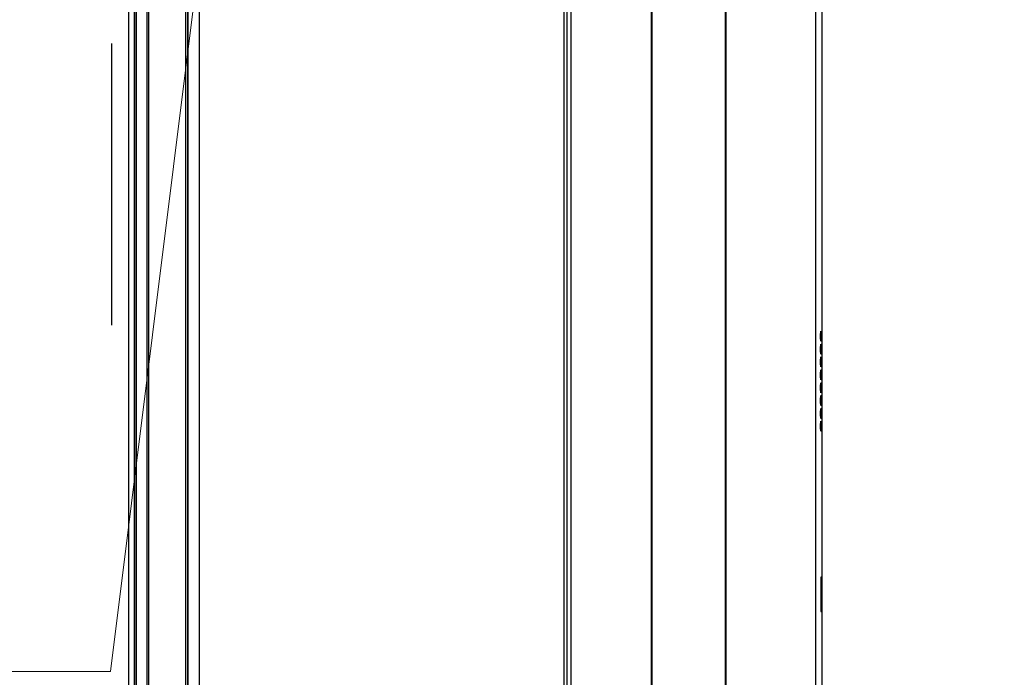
# Model space of a CAD drawing. Header units: millimetres. Extents: x 24385 to 79107, y -56478 to -23676.
# Tile 199 of 256: x 27715 to 27757, y -25797 to -25769. Entities that reach past the tile are written whole.
import ezdxf

# ---------------------------------------------------------------- set-up
doc = ezdxf.new("R2010")
doc.units = ezdxf.units.MM
doc.header["$LTSCALE"] = 2
doc.linetypes.add('ACAD_ISO03W100', pattern=[30, 12, -18])
for name, color, linetype, lineweight in [('0_OPIS', 7, 'Continuous', 13), ('3DPLAN_A_TABELKA POMIESZCZEŃ', 7, 'Continuous', 0), ('Opisy', 7, 'Continuous', 13)]:
    doc.layers.add(name, color=color, linetype=linetype, lineweight=lineweight)
doc.layers.add('1', color=7, linetype='Continuous', true_color=0xffffff)
for name, color, linetype in [('3DPLAN_A_KRESKOWANIE 1', 253, 'Continuous'), ('3DPLAN_A_OPIS', 8, 'Continuous'), ('IS_KLIM_urządzenia', 3, 'Continuous')]:
    doc.layers.add(name, color=color, linetype=linetype)
for name, color, linetype, lineweight, true_color in [('cw', 7, 'Continuous', 40, 0xf79809), ('kanalizacja', 7, 'Continuous', 30, 0xbf3000), ('wodociag', 7, 'Continuous', 40, 0x0e97f1)]:
    doc.layers.add(name, color=color, linetype=linetype, lineweight=lineweight, true_color=true_color)
doc.styles.add('ARIAL', font='arial.ttf')

# ---------------------------------------------------------------- blocks, each defined once
blk = doc.blocks.new('scienna')
at = {"layer": '1', "color": 3, "linetype": 'Continuous'}
for p, q in [((37513.664, 3090.376), (37543.671, 3090.376)), ((37543.459, 3090.365), (37543.672, 3090.365)), ((37544.428, 3090.386), (37543.672, 3090.386)), ((37544.427, 3090.376), (37564.952, 3090.376)), ((37544.428, 3090.365), (37544.728, 3090.365)), ((37481.657, 3090.094), (37575.678, 3090.094)), ((37532.92, 3090.33), (37532.92, 3090.32)), ((37533.28, 3090.32), (37533.281, 3090.33)), ((37533.468, 3090.33), (37533.468, 3090.32)), ((37533.828, 3090.32), (37533.829, 3090.33)), ((37534.016, 3090.33), (37534.016, 3090.32)), ((37534.376, 3090.32), (37534.376, 3090.33)), ((37534.564, 3090.33), (37534.564, 3090.32)), ((37534.924, 3090.32), (37534.924, 3090.33)), ((37535.111, 3090.33), (37535.112, 3090.32)), ((37535.472, 3090.32), (37535.472, 3090.33)), ((37535.659, 3090.33), (37535.66, 3090.32)), ((37536.02, 3090.32), (37536.02, 3090.33)), ((37536.207, 3090.33), (37536.207, 3090.32)), ((37536.568, 3090.32), (37536.568, 3090.33)), ((37536.755, 3090.33), (37536.755, 3090.32)), ((37537.116, 3090.32), (37537.116, 3090.33)), ((37543.339, 3090.348), (37543.338, 3090.348)), ((37544.725, 3090.347), (37543.462, 3090.347)), ((37544.725, 3090.346), (37543.462, 3090.346)), ((37482.107, 3079.5), (37575.167, 3079.5)), ((37573.704, 3079.693), (37483.582, 3079.693)), ((37488.791, 3079.382), (37568.484, 3079.382)), ((37488.791, 3063.846), (37568.484, 3063.846)), ((37481.951, 3063.362), (37575.324, 3063.362)), ((37567.097, 3063.357), (37490.238, 3063.357)), ((37490.257, 3063.262), (37567.078, 3063.262)), ((37490.104, 3061.685), (37567.23, 3061.685)), ((37490.262, 3061.607), (37567.078, 3061.607)), ((37567.666, 3061.092), (37489.669, 3061.092)), ((37567.64, 3061.095), (37489.695, 3061.095)), ((37490.098, 3061.151), (37567.236, 3061.151)), ((37575.963, 3060.847), (37481.371, 3060.847))]:
    blk.add_line(p, q, dxfattribs=at)
at = {"layer": '1', "color": 3, "linetype": 'Continuous', "extrusion": (0, 0, -1)}
for centre, start_param, end_param in [((37543.463, 3090.349), 1.581407, 3.141096), ((37544.724, 3090.349), 0.000497, 1.560185)]:
    blk.add_ellipse(centre, major_axis=(0.131, 0), ratio=0.025826, start_param=start_param, end_param=end_param, dxfattribs=at)
at = {"layer": '1', "color": 3, "linetype": 'Continuous'}
blk.add_ellipse((37544.855, 3090.32), major_axis=(0.0299, -0.0006), ratio=0.999657, start_param=1.590287, end_param=1.873037, dxfattribs=at)
for points, knots in [([(37532.876, 3090.356), (37532.876, 3090.356), (37532.877, 3090.357), (37532.88, 3090.357), (37532.888, 3090.358), (37532.91, 3090.359), (37532.925, 3090.36), (37532.961, 3090.361), (37532.982, 3090.361), (37533.028, 3090.362), (37533.053, 3090.362), (37533.102, 3090.362), (37533.127, 3090.362), (37533.172, 3090.362), (37533.191, 3090.361), (37533.231, 3090.361), (37533.252, 3090.36), (37533.285, 3090.359), (37533.299, 3090.359), (37533.317, 3090.358), (37533.323, 3090.357), (37533.324, 3090.356)], [0, 0, 0, 0, 0.015705, 0.015705, 0.127887, 0.127887, 0.240535, 0.240535, 0.354441, 0.354441, 0.465732, 0.465732, 0.577155, 0.577155, 0.668792, 0.668792, 0.782329, 0.782329, 0.895249, 0.895249, 1, 1, 1, 1]), ([(37532.876, 3090.356), (37532.877, 3090.356), (37532.877, 3090.356), (37532.883, 3090.356), (37532.889, 3090.355), (37532.899, 3090.351), (37532.904, 3090.348), (37532.913, 3090.341), (37532.916, 3090.336), (37532.922, 3090.327), (37532.924, 3090.321), (37532.925, 3090.315), (37532.925, 3090.314), (37532.925, 3090.314), (37532.925, 3090.314), (37532.925, 3090.314)], [0, 0, 0, 0, 0.022741, 0.022741, 0.258924, 0.258924, 0.495112, 0.495112, 0.731233, 0.731233, 0.967168, 0.967168, 0.999221, 0.999221, 1, 1, 1, 1]), ([(37533.275, 3090.314), (37533.275, 3090.314), (37533.275, 3090.314), (37533.276, 3090.319), (37533.278, 3090.325), (37533.283, 3090.334), (37533.286, 3090.339), (37533.294, 3090.347), (37533.299, 3090.35), (37533.309, 3090.354), (37533.315, 3090.356), (37533.321, 3090.356), (37533.322, 3090.356), (37533.323, 3090.356), (37533.324, 3090.356), (37533.324, 3090.356)], [0, 0, 0, 0, 0.000779, 0.000779, 0.236546, 0.236546, 0.472304, 0.472304, 0.708197, 0.708197, 0.944286, 0.944286, 0.977259, 0.977259, 1, 1, 1, 1]), ([(37533.424, 3090.356), (37533.424, 3090.356), (37533.425, 3090.357), (37533.428, 3090.357), (37533.436, 3090.358), (37533.458, 3090.359), (37533.473, 3090.36), (37533.509, 3090.361), (37533.53, 3090.361), (37533.576, 3090.362), (37533.6, 3090.362), (37533.65, 3090.362), (37533.675, 3090.362), (37533.719, 3090.362), (37533.739, 3090.361), (37533.779, 3090.361), (37533.8, 3090.36), (37533.833, 3090.359), (37533.847, 3090.359), (37533.865, 3090.358), (37533.871, 3090.357), (37533.872, 3090.356)], [0, 0, 0, 0, 0.015705, 0.015705, 0.127887, 0.127887, 0.240535, 0.240535, 0.354441, 0.354441, 0.465732, 0.465732, 0.577155, 0.577155, 0.668792, 0.668792, 0.782329, 0.782329, 0.895249, 0.895249, 1, 1, 1, 1]), ([(37533.424, 3090.356), (37533.425, 3090.356), (37533.425, 3090.356), (37533.431, 3090.356), (37533.437, 3090.355), (37533.447, 3090.351), (37533.452, 3090.348), (37533.461, 3090.341), (37533.464, 3090.336), (37533.47, 3090.327), (37533.472, 3090.321), (37533.473, 3090.315), (37533.473, 3090.314), (37533.473, 3090.314), (37533.473, 3090.314), (37533.473, 3090.314)], [0, 0, 0, 0, 0.022741, 0.022741, 0.258924, 0.258924, 0.495112, 0.495112, 0.731233, 0.731233, 0.967168, 0.967168, 0.999221, 0.999221, 1, 1, 1, 1]), ([(37533.823, 3090.314), (37533.823, 3090.314), (37533.823, 3090.314), (37533.824, 3090.319), (37533.826, 3090.325), (37533.831, 3090.334), (37533.834, 3090.339), (37533.842, 3090.347), (37533.847, 3090.35), (37533.857, 3090.354), (37533.863, 3090.356), (37533.869, 3090.356), (37533.87, 3090.356), (37533.871, 3090.356), (37533.872, 3090.356), (37533.872, 3090.356)], [0, 0, 0, 0, 0.000779, 0.000779, 0.236546, 0.236546, 0.472304, 0.472304, 0.708197, 0.708197, 0.944286, 0.944286, 0.977259, 0.977259, 1, 1, 1, 1]), ([(37533.972, 3090.356), (37533.972, 3090.356), (37533.973, 3090.357), (37533.976, 3090.357), (37533.983, 3090.358), (37534.006, 3090.359), (37534.021, 3090.36), (37534.057, 3090.361), (37534.078, 3090.361), (37534.124, 3090.362), (37534.148, 3090.362), (37534.198, 3090.362), (37534.223, 3090.362), (37534.267, 3090.362), (37534.287, 3090.361), (37534.327, 3090.361), (37534.347, 3090.36), (37534.381, 3090.359), (37534.394, 3090.359), (37534.413, 3090.358), (37534.418, 3090.357), (37534.42, 3090.356)], [0, 0, 0, 0, 0.015705, 0.015705, 0.127887, 0.127887, 0.240535, 0.240535, 0.354441, 0.354441, 0.465732, 0.465732, 0.577155, 0.577155, 0.668792, 0.668792, 0.782329, 0.782329, 0.895249, 0.895249, 1, 1, 1, 1]), ([(37533.972, 3090.356), (37533.972, 3090.356), (37533.973, 3090.356), (37533.979, 3090.356), (37533.985, 3090.355), (37533.995, 3090.351), (37534, 3090.348), (37534.009, 3090.341), (37534.012, 3090.336), (37534.018, 3090.327), (37534.02, 3090.321), (37534.021, 3090.315), (37534.021, 3090.314), (37534.021, 3090.314), (37534.021, 3090.314), (37534.021, 3090.314)], [0, 0, 0, 0, 0.022741, 0.022741, 0.258924, 0.258924, 0.495112, 0.495112, 0.731233, 0.731233, 0.967168, 0.967168, 0.999221, 0.999221, 1, 1, 1, 1]), ([(37534.371, 3090.314), (37534.371, 3090.314), (37534.371, 3090.314), (37534.372, 3090.319), (37534.373, 3090.325), (37534.379, 3090.334), (37534.382, 3090.339), (37534.39, 3090.347), (37534.395, 3090.35), (37534.405, 3090.354), (37534.411, 3090.356), (37534.417, 3090.356), (37534.418, 3090.356), (37534.419, 3090.356), (37534.42, 3090.356), (37534.42, 3090.356)], [0, 0, 0, 0, 0.000779, 0.000779, 0.236546, 0.236546, 0.472304, 0.472304, 0.708197, 0.708197, 0.944286, 0.944286, 0.977259, 0.977259, 1, 1, 1, 1]), ([(37534.52, 3090.356), (37534.52, 3090.356), (37534.52, 3090.357), (37534.524, 3090.357), (37534.531, 3090.358), (37534.553, 3090.359), (37534.568, 3090.36), (37534.605, 3090.361), (37534.626, 3090.361), (37534.672, 3090.362), (37534.696, 3090.362), (37534.746, 3090.362), (37534.771, 3090.362), (37534.815, 3090.362), (37534.835, 3090.361), (37534.875, 3090.361), (37534.895, 3090.36), (37534.929, 3090.359), (37534.942, 3090.359), (37534.961, 3090.358), (37534.966, 3090.357), (37534.968, 3090.356)], [0, 0, 0, 0, 0.015705, 0.015705, 0.127887, 0.127887, 0.240535, 0.240535, 0.354441, 0.354441, 0.465732, 0.465732, 0.577155, 0.577155, 0.668792, 0.668792, 0.782329, 0.782329, 0.895249, 0.895249, 1, 1, 1, 1]), ([(37534.52, 3090.356), (37534.52, 3090.356), (37534.521, 3090.356), (37534.527, 3090.356), (37534.533, 3090.355), (37534.543, 3090.351), (37534.548, 3090.348), (37534.556, 3090.341), (37534.56, 3090.336), (37534.566, 3090.327), (37534.568, 3090.321), (37534.569, 3090.315), (37534.569, 3090.314), (37534.569, 3090.314), (37534.569, 3090.314), (37534.569, 3090.314)], [0, 0, 0, 0, 0.022741, 0.022741, 0.258924, 0.258924, 0.495112, 0.495112, 0.731233, 0.731233, 0.967168, 0.967168, 0.999221, 0.999221, 1, 1, 1, 1]), ([(37534.919, 3090.314), (37534.919, 3090.314), (37534.919, 3090.314), (37534.92, 3090.319), (37534.921, 3090.325), (37534.926, 3090.334), (37534.93, 3090.339), (37534.938, 3090.347), (37534.943, 3090.35), (37534.953, 3090.354), (37534.959, 3090.356), (37534.965, 3090.356), (37534.966, 3090.356), (37534.967, 3090.356), (37534.968, 3090.356), (37534.968, 3090.356)], [0, 0, 0, 0, 0.000779, 0.000779, 0.236546, 0.236546, 0.472304, 0.472304, 0.708197, 0.708197, 0.944286, 0.944286, 0.977259, 0.977259, 1, 1, 1, 1]), ([(37535.068, 3090.356), (37535.068, 3090.356), (37535.068, 3090.357), (37535.072, 3090.357), (37535.079, 3090.358), (37535.101, 3090.359), (37535.116, 3090.36), (37535.152, 3090.361), (37535.174, 3090.361), (37535.22, 3090.362), (37535.244, 3090.362), (37535.293, 3090.362), (37535.319, 3090.362), (37535.363, 3090.362), (37535.383, 3090.361), (37535.423, 3090.361), (37535.443, 3090.36), (37535.477, 3090.359), (37535.49, 3090.359), (37535.509, 3090.358), (37535.514, 3090.357), (37535.516, 3090.356)], [0, 0, 0, 0, 0.015705, 0.015705, 0.127887, 0.127887, 0.240535, 0.240535, 0.354441, 0.354441, 0.465732, 0.465732, 0.577155, 0.577155, 0.668792, 0.668792, 0.782329, 0.782329, 0.895249, 0.895249, 1, 1, 1, 1]), ([(37535.068, 3090.356), (37535.068, 3090.356), (37535.069, 3090.356), (37535.075, 3090.356), (37535.081, 3090.355), (37535.091, 3090.351), (37535.096, 3090.348), (37535.104, 3090.341), (37535.108, 3090.336), (37535.114, 3090.327), (37535.116, 3090.321), (37535.117, 3090.315), (37535.117, 3090.314), (37535.117, 3090.314), (37535.117, 3090.314), (37535.117, 3090.314)], [0, 0, 0, 0, 0.022741, 0.022741, 0.258924, 0.258924, 0.495112, 0.495112, 0.731233, 0.731233, 0.967168, 0.967168, 0.999221, 0.999221, 1, 1, 1, 1]), ([(37535.467, 3090.314), (37535.467, 3090.314), (37535.467, 3090.314), (37535.467, 3090.319), (37535.469, 3090.325), (37535.474, 3090.334), (37535.478, 3090.339), (37535.486, 3090.347), (37535.491, 3090.35), (37535.501, 3090.354), (37535.506, 3090.356), (37535.513, 3090.356), (37535.514, 3090.356), (37535.515, 3090.356), (37535.515, 3090.356), (37535.516, 3090.356)], [0, 0, 0, 0, 0.000779, 0.000779, 0.236546, 0.236546, 0.472304, 0.472304, 0.708197, 0.708197, 0.944286, 0.944286, 0.977259, 0.977259, 1, 1, 1, 1]), ([(37535.616, 3090.356), (37535.616, 3090.356), (37535.616, 3090.357), (37535.62, 3090.357), (37535.627, 3090.358), (37535.649, 3090.359), (37535.664, 3090.36), (37535.7, 3090.361), (37535.722, 3090.361), (37535.767, 3090.362), (37535.792, 3090.362), (37535.841, 3090.362), (37535.867, 3090.362), (37535.911, 3090.362), (37535.931, 3090.361), (37535.971, 3090.361), (37535.991, 3090.36), (37536.025, 3090.359), (37536.038, 3090.359), (37536.056, 3090.358), (37536.062, 3090.357), (37536.064, 3090.356)], [0, 0, 0, 0, 0.015705, 0.015705, 0.127887, 0.127887, 0.240535, 0.240535, 0.354441, 0.354441, 0.465732, 0.465732, 0.577155, 0.577155, 0.668792, 0.668792, 0.782329, 0.782329, 0.895249, 0.895249, 1, 1, 1, 1]), ([(37535.616, 3090.356), (37535.616, 3090.356), (37535.617, 3090.356), (37535.623, 3090.356), (37535.628, 3090.355), (37535.639, 3090.351), (37535.644, 3090.348), (37535.652, 3090.341), (37535.656, 3090.336), (37535.661, 3090.327), (37535.663, 3090.321), (37535.665, 3090.315), (37535.665, 3090.314), (37535.665, 3090.314), (37535.665, 3090.314), (37535.665, 3090.314)], [0, 0, 0, 0, 0.022741, 0.022741, 0.258924, 0.258924, 0.495112, 0.495112, 0.731233, 0.731233, 0.967168, 0.967168, 0.999221, 0.999221, 1, 1, 1, 1]), ([(37536.015, 3090.314), (37536.015, 3090.314), (37536.015, 3090.314), (37536.015, 3090.319), (37536.017, 3090.325), (37536.022, 3090.334), (37536.026, 3090.339), (37536.034, 3090.347), (37536.039, 3090.35), (37536.049, 3090.354), (37536.054, 3090.356), (37536.061, 3090.356), (37536.061, 3090.356), (37536.063, 3090.356), (37536.063, 3090.356), (37536.064, 3090.356)], [0, 0, 0, 0, 0.000779, 0.000779, 0.236546, 0.236546, 0.472304, 0.472304, 0.708197, 0.708197, 0.944286, 0.944286, 0.977259, 0.977259, 1, 1, 1, 1]), ([(37536.163, 3090.356), (37536.164, 3090.356), (37536.164, 3090.357), (37536.168, 3090.357), (37536.175, 3090.358), (37536.197, 3090.359), (37536.212, 3090.36), (37536.248, 3090.361), (37536.27, 3090.361), (37536.315, 3090.362), (37536.34, 3090.362), (37536.389, 3090.362), (37536.415, 3090.362), (37536.459, 3090.362), (37536.478, 3090.361), (37536.519, 3090.361), (37536.539, 3090.36), (37536.572, 3090.359), (37536.586, 3090.359), (37536.604, 3090.358), (37536.61, 3090.357), (37536.612, 3090.356)], [0, 0, 0, 0, 0.015705, 0.015705, 0.127887, 0.127887, 0.240535, 0.240535, 0.354441, 0.354441, 0.465732, 0.465732, 0.577155, 0.577155, 0.668792, 0.668792, 0.782329, 0.782329, 0.895249, 0.895249, 1, 1, 1, 1]), ([(37536.163, 3090.356), (37536.164, 3090.356), (37536.165, 3090.356), (37536.171, 3090.356), (37536.176, 3090.355), (37536.187, 3090.351), (37536.192, 3090.348), (37536.2, 3090.341), (37536.204, 3090.336), (37536.209, 3090.327), (37536.211, 3090.321), (37536.213, 3090.315), (37536.213, 3090.314), (37536.213, 3090.314), (37536.213, 3090.314), (37536.213, 3090.314)], [0, 0, 0, 0, 0.022741, 0.022741, 0.258924, 0.258924, 0.495112, 0.495112, 0.731233, 0.731233, 0.967168, 0.967168, 0.999221, 0.999221, 1, 1, 1, 1]), ([(37536.562, 3090.314), (37536.562, 3090.314), (37536.562, 3090.314), (37536.563, 3090.319), (37536.565, 3090.325), (37536.57, 3090.334), (37536.574, 3090.339), (37536.582, 3090.347), (37536.586, 3090.35), (37536.597, 3090.354), (37536.602, 3090.356), (37536.609, 3090.356), (37536.609, 3090.356), (37536.611, 3090.356), (37536.611, 3090.356), (37536.612, 3090.356)], [0, 0, 0, 0, 0.000779, 0.000779, 0.236546, 0.236546, 0.472304, 0.472304, 0.708197, 0.708197, 0.944286, 0.944286, 0.977259, 0.977259, 1, 1, 1, 1]), ([(37536.711, 3090.356), (37536.712, 3090.356), (37536.712, 3090.357), (37536.716, 3090.357), (37536.723, 3090.358), (37536.745, 3090.359), (37536.76, 3090.36), (37536.796, 3090.361), (37536.818, 3090.361), (37536.863, 3090.362), (37536.888, 3090.362), (37536.937, 3090.362), (37536.963, 3090.362), (37537.007, 3090.362), (37537.026, 3090.361), (37537.066, 3090.361), (37537.087, 3090.36), (37537.12, 3090.359), (37537.134, 3090.359), (37537.152, 3090.358), (37537.158, 3090.357), (37537.16, 3090.356)], [0, 0, 0, 0, 0.015705, 0.015705, 0.127887, 0.127887, 0.240535, 0.240535, 0.354441, 0.354441, 0.465732, 0.465732, 0.577155, 0.577155, 0.668792, 0.668792, 0.782329, 0.782329, 0.895249, 0.895249, 1, 1, 1, 1]), ([(37536.711, 3090.356), (37536.712, 3090.356), (37536.712, 3090.356), (37536.719, 3090.356), (37536.724, 3090.355), (37536.735, 3090.351), (37536.739, 3090.348), (37536.748, 3090.341), (37536.752, 3090.336), (37536.757, 3090.327), (37536.759, 3090.321), (37536.76, 3090.315), (37536.761, 3090.314), (37536.761, 3090.314), (37536.761, 3090.314), (37536.761, 3090.314)], [0, 0, 0, 0, 0.022741, 0.022741, 0.258924, 0.258924, 0.495112, 0.495112, 0.731233, 0.731233, 0.967168, 0.967168, 0.999221, 0.999221, 1, 1, 1, 1]), ([(37537.11, 3090.314), (37537.11, 3090.314), (37537.11, 3090.314), (37537.111, 3090.319), (37537.113, 3090.325), (37537.118, 3090.334), (37537.121, 3090.339), (37537.13, 3090.347), (37537.134, 3090.35), (37537.145, 3090.354), (37537.15, 3090.356), (37537.156, 3090.356), (37537.157, 3090.356), (37537.159, 3090.356), (37537.159, 3090.356), (37537.16, 3090.356)], [0, 0, 0, 0, 0.000779, 0.000779, 0.236546, 0.236546, 0.472304, 0.472304, 0.708197, 0.708197, 0.944286, 0.944286, 0.977259, 0.977259, 1, 1, 1, 1]), ([(37543.672, 3090.384), (37543.672, 3090.384), (37543.672, 3090.385), (37543.672, 3090.385), (37543.672, 3090.385), (37543.672, 3090.386), (37543.672, 3090.386), (37543.672, 3090.386)], [0, 0, 0, 0, 0.2545, 0.2545, 0.509, 0.509, 1, 1, 1, 1]), ([(37544.428, 3090.385), (37544.428, 3090.385), (37544.428, 3090.385), (37544.428, 3090.385), (37544.428, 3090.385), (37544.428, 3090.384), (37544.428, 3090.384), (37544.428, 3090.383)], [0, 0, 0, 0, 0.254607, 0.254607, 0.509214, 0.509214, 1, 1, 1, 1]), ([(37544.428, 3090.383), (37544.428, 3090.38), (37544.428, 3090.377), (37544.428, 3090.37), (37544.428, 3090.366), (37544.428, 3090.358), (37544.428, 3090.354), (37544.428, 3090.349), (37544.428, 3090.347), (37544.428, 3090.346)], [0, 0, 0, 0, 0.251504, 0.251504, 0.570467, 0.570467, 0.88943, 0.88943, 1, 1, 1, 1]), ([(37532.952, 3090.32), (37532.932, 3090.321), (37532.908, 3090.322), (37532.891, 3090.323), (37532.887, 3090.323), (37532.887, 3090.323)], [0, 0, 0, 0, 0.527196, 0.837499, 1, 1, 1, 1]), ([(37533.313, 3090.323), (37533.313, 3090.323), (37533.313, 3090.323), (37533.309, 3090.323), (37533.292, 3090.322), (37533.252, 3090.32), (37533.186, 3090.319), (37533.105, 3090.319), (37533.025, 3090.319), (37532.97, 3090.32), (37532.953, 3090.32), (37532.952, 3090.32)], [0, 0, 0, 0, 0.008276, 0.058149, 0.155143, 0.302356, 0.469926, 0.642963, 0.8166, 0.988907, 1, 1, 1, 1]), ([(37533.5, 3090.32), (37533.48, 3090.321), (37533.455, 3090.322), (37533.439, 3090.323), (37533.435, 3090.323), (37533.435, 3090.323)], [0, 0, 0, 0, 0.527144, 0.837416, 1, 1, 1, 1]), ([(37533.861, 3090.323), (37533.861, 3090.323), (37533.861, 3090.323), (37533.857, 3090.323), (37533.84, 3090.322), (37533.8, 3090.32), (37533.734, 3090.319), (37533.653, 3090.319), (37533.573, 3090.319), (37533.518, 3090.32), (37533.501, 3090.32), (37533.5, 3090.32)], [0, 0, 0, 0, 0.008388, 0.058256, 0.155239, 0.302435, 0.469986, 0.643003, 0.816621, 0.988909, 1, 1, 1, 1]), ([(37534.048, 3090.32), (37534.028, 3090.321), (37534.003, 3090.322), (37533.986, 3090.323), (37533.983, 3090.323), (37533.983, 3090.323)], [0, 0, 0, 0, 0.527148, 0.837422, 1, 1, 1, 1]), ([(37534.409, 3090.323), (37534.409, 3090.323), (37534.409, 3090.323), (37534.405, 3090.323), (37534.388, 3090.322), (37534.348, 3090.32), (37534.282, 3090.319), (37534.201, 3090.319), (37534.121, 3090.319), (37534.066, 3090.32), (37534.049, 3090.32), (37534.048, 3090.32)], [0, 0, 0, 0, 0.008075, 0.057958, 0.154972, 0.302214, 0.469818, 0.642891, 0.816563, 0.988905, 1, 1, 1, 1]), ([(37534.595, 3090.32), (37534.576, 3090.321), (37534.551, 3090.322), (37534.534, 3090.323), (37534.531, 3090.323), (37534.531, 3090.323)], [0, 0, 0, 0, 0.527157, 0.837438, 1, 1, 1, 1]), ([(37534.957, 3090.323), (37534.957, 3090.323), (37534.957, 3090.323), (37534.952, 3090.323), (37534.935, 3090.322), (37534.896, 3090.32), (37534.83, 3090.319), (37534.749, 3090.319), (37534.668, 3090.319), (37534.614, 3090.32), (37534.596, 3090.32), (37534.595, 3090.32)], [0, 0, 0, 0, 0.008189, 0.058066, 0.155069, 0.302294, 0.469879, 0.642931, 0.816584, 0.988906, 1, 1, 1, 1]), ([(37535.143, 3090.32), (37535.123, 3090.321), (37535.099, 3090.322), (37535.082, 3090.323), (37535.079, 3090.323), (37535.079, 3090.323)], [0, 0, 0, 0, 0.527174, 0.837463, 1, 1, 1, 1]), ([(37535.505, 3090.323), (37535.505, 3090.323), (37535.504, 3090.323), (37535.5, 3090.323), (37535.483, 3090.322), (37535.443, 3090.32), (37535.378, 3090.319), (37535.296, 3090.319), (37535.216, 3090.319), (37535.162, 3090.32), (37535.144, 3090.32), (37535.143, 3090.32)], [0, 0, 0, 0, 0.008163, 0.058042, 0.155047, 0.302276, 0.469866, 0.642922, 0.81658, 0.988906, 1, 1, 1, 1]), ([(37535.691, 3090.32), (37535.671, 3090.321), (37535.647, 3090.322), (37535.63, 3090.323), (37535.627, 3090.323), (37535.627, 3090.323)], [0, 0, 0, 0, 0.527219, 0.837534, 1, 1, 1, 1]), ([(37536.053, 3090.323), (37536.053, 3090.323), (37536.052, 3090.323), (37536.048, 3090.323), (37536.031, 3090.322), (37535.991, 3090.32), (37535.926, 3090.319), (37535.844, 3090.319), (37535.764, 3090.319), (37535.71, 3090.32), (37535.692, 3090.32), (37535.691, 3090.32)], [0, 0, 0, 0, 0.008335, 0.058205, 0.155193, 0.302397, 0.469957, 0.642984, 0.816611, 0.988908, 1, 1, 1, 1]), ([(37536.239, 3090.32), (37536.219, 3090.321), (37536.195, 3090.322), (37536.178, 3090.323), (37536.175, 3090.323), (37536.175, 3090.323)], [0, 0, 0, 0, 0.52714, 0.83741, 1, 1, 1, 1]), ([(37536.6, 3090.323), (37536.6, 3090.323), (37536.6, 3090.323), (37536.596, 3090.323), (37536.579, 3090.322), (37536.539, 3090.32), (37536.473, 3090.319), (37536.392, 3090.319), (37536.312, 3090.319), (37536.258, 3090.32), (37536.24, 3090.32), (37536.239, 3090.32)], [0, 0, 0, 0, 0.008382, 0.05825, 0.155233, 0.30243, 0.469982, 0.643001, 0.81662, 0.988908, 1, 1, 1, 1]), ([(37536.787, 3090.32), (37536.767, 3090.321), (37536.743, 3090.322), (37536.726, 3090.323), (37536.723, 3090.323), (37536.723, 3090.323)], [0, 0, 0, 0, 0.527217, 0.837532, 1, 1, 1, 1]), ([(37537.148, 3090.323), (37537.148, 3090.323), (37537.148, 3090.323), (37537.144, 3090.323), (37537.127, 3090.322), (37537.087, 3090.32), (37537.021, 3090.319), (37536.94, 3090.319), (37536.86, 3090.319), (37536.805, 3090.32), (37536.788, 3090.32), (37536.787, 3090.32)], [0, 0, 0, 0, 0.008332, 0.058203, 0.155191, 0.302395, 0.469956, 0.642983, 0.816611, 0.988908, 1, 1, 1, 1])]:
    blk.add_open_spline(points, degree=3, knots=knots, dxfattribs=at)
for points, degree in [([(37543.672, 3090.384), (37543.672, 3090.371), (37543.671, 3090.359), (37543.671, 3090.346)], 3), ([(37544.428, 3090.385), (37543.672, 3090.386)], 1)]:
    blk.add_open_spline(points, degree=degree, dxfattribs=at)
blk = doc.blocks.new('kondygnacja -1')
at = {"layer": '3DPLAN_A_KRESKOWANIE 1'}
h = blk.add_hatch(dxfattribs=at)
h.set_pattern_fill('ANSI31', color=256, scale=7.5, style=0)
h.set_pattern_definition([(45, (23044.838, -26883.88), (-16.83798, 16.83798), [])])
h.paths.add_polyline_path([(31677.485, -24430.84), (30214.868, -24430.84), (30214.868, -24470.84), (30429.606, -24470.84), (30429.606, -24477.84), (30447.606, -24477.84), (30447.606, -24818.84), (30476.606, -24818.84), (30476.606, -24470.84), (31012.606, -24470.84), (31012.606, -24478.84), (31079.606, -24478.84), (31079.606, -24470.84), (31638.606, -24470.84), (31638.606, -25036.84), (31079.606, -25036.84), (31079.606, -25028.84), (31012.606, -25028.84), (31012.606, -25036.84), (30611.38, -25036.84), (30611.38, -25072.84), (31023.606, -25072.84), (31034.606, -25082.84), (31034.606, -25330.84), (31023.606, -25340.84), (30831.396, -25340.84, -0.038531), (30832.58, -25356.183), (30832.58, -25371.84), (31079.606, -25371.84), (31079.606, -25072.84), (31638.606, -25072.84), (31638.606, -25943.84), (30832.58, -25943.84), (30832.58, -26009.84), (31677.485, -26009.84)])
h.paths.add_polyline_path([(30682.606, -26009.84), (30832.58, -26009.84), (30832.58, -25943.84), (30760.606, -25943.84), (30760.606, -25454.668), (30735.606, -25464.584), (30735.606, -25943.84), (30682.606, -25943.84)])
h.paths.add_polyline_path([(30679.606, -25371.84), (30735.606, -25371.84), (30735.606, -25464.584), (30760.606, -25454.668), (30760.606, -25371.84), (30832.58, -25371.84), (30832.58, -25356.183, 0.038531), (30831.396, -25340.84), (30679.606, -25340.84)])
h.paths.add_polyline_path([(30355.83, -25371.84), (30425.606, -25371.84), (30425.606, -25379.84), (30463.606, -25379.84), (30463.606, -25424.739), (30471.606, -25424.739), (30471.606, -25395.84), (30533.606, -25395.84), (30533.606, -25371.84), (30576.606, -25371.84), (30576.606, -25341.84), (30472.606, -25341.84), (30472.606, -25326.84), (30427.606, -25326.84), (30427.606, -25341.84), (30355.83, -25341.84)])
h.paths.add_polyline_path([(30456.606, -25936.84), (30425.606, -25936.84), (30425.606, -25945.84), (30380.606, -25945.84), (30380.606, -26009.84), (30512.606, -26009.84), (30512.606, -25943.84), (30466.606, -25943.84), (30466.606, -25712.84), (30456.606, -25712.84)])
h.paths.add_polyline_path([(28888.606, -25941.84), (28888.606, -26009.84), (29013.606, -26009.84), (29013.606, -25941.84)])
h.paths.add_polyline_path([(28591.166, -26009.84), (28591.166, -25944.84), (28547.606, -25944.84), (28547.606, -26009.84)])
h.paths.add_polyline_path([(28624.606, -25870.534), (28654.797, -25870.534), (28654.797, -25924.534), (28624.606, -25924.534), (28624.606, -25944.84), (28591.166, -25944.84), (28591.166, -26009.84), (28713.606, -26009.84), (28713.606, -25941.84), (28672.606, -25941.84), (28672.606, -25932.84), (28657.606, -25932.84), (28657.606, -25716.84), (28624.606, -25716.84)])
h.paths.add_polyline_path([(28372.606, -25944.84), (28328.606, -25944.84), (28328.606, -25907.84), (28282.606, -25907.84), (28282.606, -25944.84), (28248.606, -25944.84), (28248.606, -26009.84), (28372.606, -26009.84)])
h.paths.add_polyline_path([(28092.606, -25563.84), (28054.606, -25563.84), (28054.606, -25383.84), (28067.602, -25383.84), (28067.606, -25375.84), (28340.606, -25375.84), (28340.606, -25341.84), (28070.606, -25341.84), (28070.606, -25332.84), (28030.606, -25332.84), (28030.606, -25395.598), (28048.707, -25395.598), (28048.707, -25449.598), (28030.606, -25449.598), (28030.606, -26009.84), (28073.606, -26009.84), (28073.606, -25944.84), (28054.606, -25944.84), (28054.606, -25668.84), (28092.606, -25668.84)])
h.paths.add_polyline_path([(27949.606, -25495.746), (27949.606, -25507.746), (27983.295, -25507.746), (27983.295, -25521.746), (27949.606, -25521.746), (27949.606, -25531.84), (27999.606, -25531.84), (27999.606, -25934.84), (27982.606, -25934.84), (27982.606, -25942.84), (27947.606, -25942.84), (27947.606, -26009.84), (28026.624, -26009.84), (28026.624, -25449.598), (27999.606, -25449.598), (27999.606, -25463.84), (27949.606, -25463.84), (27949.606, -25481.746), (27983.295, -25481.746), (27983.295, -25495.746)])
h.paths.add_polyline_path([(27982.606, -25361.84), (27952.606, -25361.84), (27952.606, -25332.84), (28026.624, -25332.84), (28026.624, -25395.598), (27999.606, -25395.598), (27999.606, -25377.84), (27982.606, -25377.84)])
h.paths.add_polyline_path([(26818.606, -25892.84), (26781.485, -25892.84), (26781.485, -26009.84), (26894.541, -26009.84), (26894.541, -25942.84), (26830.606, -25942.84), (26830.606, -25930.84), (26818.606, -25930.84)])
h.paths.add_polyline_path([(26894.541, -26009.84), (27115.936, -26009.84), (27115.936, -25942.84), (26894.541, -25942.84)])
h.paths.add_polyline_path([(27115.936, -25942.84), (27115.936, -26009.84), (27466.606, -26009.84), (27466.606, -25942.84), (27427.606, -25942.84), (27427.606, -25933.84), (27384.606, -25933.84), (27384.606, -25942.84)])
h.paths.add_polyline_path([(27641.606, -25942.84), (27641.606, -26009.84), (27802.606, -26009.84), (27802.606, -25942.84)])
h.paths.add_polyline_path([(30621.105, -25040.467), (30688.374, -25040.467), (30688.374, -25072.867), (30621.105, -25072.867)], flags=24)
at = {"layer": 'Opisy', "ltscale": 0.5}
for p, q in [((27718.526, -25796.811), (27728.488, -25716.833)), ((27648.383, -25796.811), (27718.526, -25796.811))]:
    blk.add_line(p, q, dxfattribs=at)
at = {"layer": '3DPLAN_A_OPIS', "color": 1, "lineweight": 30, "style": 'ARIAL'}
for tag, p in [('PRZESUNIĘCIE_WEJŚCIA', (27655.165, -24535.333)), ('WYŁĄCZONE', (27007.179, -24723.982)), ('Z_OPRACOWANIA', (26996.84, -24746.417)), ('WYŁĄCZONE', (30803.053, -24760.867)), ('Z_OPRACOWANIA', (30792.713, -24783.301)), ('WYŁĄCZONE', (28894.898, -24826.593)), ('Z_OPRACOWANIA', (28884.559, -24849.027)), ('POWIĘKSZENIE_WEJŚCIA', (28313.679, -25144.412)), ('POWIĘKSZENIE_WEJŚCIA', (29600.622, -25191.363)), ('POWIĘKSZENIE_WEJŚCIA', (28011.449, -25235.417)), ('WYŁĄCZONE', (29754.423, -25678.169)), ('Z_OPRACOWANIA', (29744.084, -25700.603)), ('WYJŚCIE_EWAKUACYJNE', (27763.791, -26106.068))]:
    blk.add_attdef(tag, p, '', height=12, dxfattribs=at)
at = {"layer": '3DPLAN_A_OPIS', "color": 0, "lineweight": 30, "style": 'ARIAL'}
for tag, p in [('UGUL_1', (29350.296, -24586.012)), ('UGUL_2', (29622.921, -24586.012)), ('UGUL_3', (29833.15, -24586.012))]:
    blk.add_attdef(tag, p, '', height=12, dxfattribs=at)
at = {"layer": '3DPLAN_A_TABELKA POMIESZCZEŃ', "ltscale": 0.5, "style": 'ARIAL'}
for tag, p in [('KURTYNA', (27861.913, -26064.849)), ('POWIETRZNA', (27861.913, -26084.562))]:
    blk.add_attdef(tag, p, '', height=12, dxfattribs=at)

msp = doc.modelspace()

# ---------------------------------------------------------------- linework, layer by layer
at = {"layer": 'cw'}
msp.add_line((27744.724, -25310.065), (27744.724, -25944.086), dxfattribs=at)
at = {"layer": 'kanalizacja', "linetype": 'ACAD_ISO03W100', "ltscale": 0.5}
msp.add_lwpolyline([(27718.582, -25932.054), (27718.582, -25329.105)], dxfattribs=at)
at = {"layer": 'wodociag'}
msp.add_line((27741.583, -25948.688), (27741.583, -25304.584), dxfattribs=at)

# ---------------------------------------------------------------- block references
at = {"layer": '0_OPIS'}
msp.add_blockref('kondygnacja -1', (0, 0), dxfattribs=at)
at = {"layer": 'IS_KLIM_urządzenia', "rotation": 270}
msp.add_blockref('scienna', (24658.462, 11750.567), dxfattribs=at)

doc.saveas('drawing.dxf')
